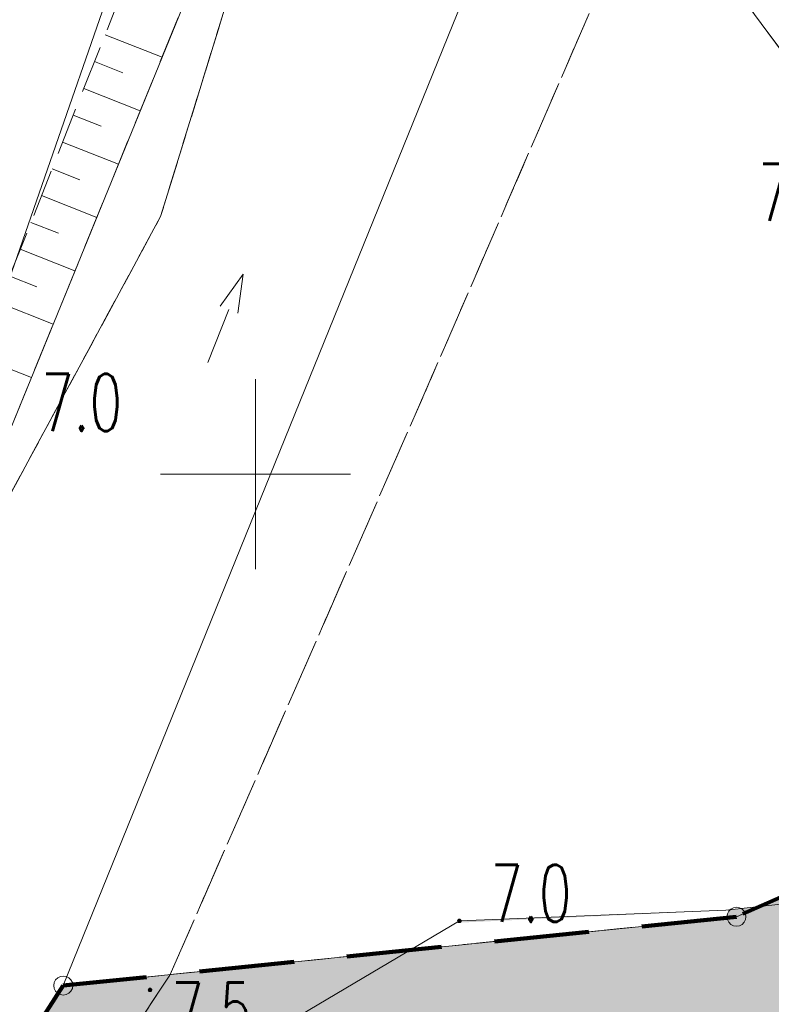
# Model space of a CAD drawing. Header units: millimetres. Extents: x -367306 to 168495, y -187323 to 82034.
# Tile 86 of 170: x -36666 to -16891, y -34966 to -9075. Entities that reach past the tile are written whole.
import ezdxf

# ---------------------------------------------------------------- set-up
doc = ezdxf.new("R2010")
doc.units = ezdxf.units.MM
doc.header["$MEASUREMENT"] = 0
for name, pattern in [('L_0_03', [1000, 500, -500]), ('L_0_05', [1750, 1250, -500]), ('L_0_06', [2000, 1500, -500]), ('Przerywana długa', [3900, 2500, -1400]), ('Przerywana gęsta', [900, 600, -300])]:
    doc.linetypes.add(name, pattern=pattern)
for name, color, linetype, lineweight, true_color in [('0_Nr_pióra__105', 7, 'Continuous', 5, 0xcae6ff), ('0_Nr_pióra__240', 7, 'Continuous', 18, 0xdcf887), ('sytuacja_Nr_pióra__65', 7, 'Continuous', 13, 0x80c2ff)]:
    doc.layers.add(name, color=color, linetype=linetype, lineweight=lineweight, true_color=true_color)
for name, color, linetype, lineweight in [('0_Nr_pióra__196', 1, 'Continuous', 100), ('Nowe_EGDE_Nr_pióra__8', 7, 'Continuous', 13), ('Nowe_EGDE_Nr_pióra__9', 7, 'Continuous', 13), ('Nowe_EGKK_Nr_pióra__8', 7, 'Continuous', 13), ('Nowe_EGKK_Nr_pióra__9', 7, 'Continuous', 13), ('Nowe_EGPG_Nr_pióra__8', 7, 'Continuous', 13), ('Nowe_EGPG_Nr_pióra__9', 7, 'Continuous', 13), ('Nowe_EGUG_Nr_pióra__8', 7, 'Continuous', 13), ('Nowe_EGUG_Nr_pióra__9', 7, 'Continuous', 13), ('Nowe_GSPIST_Nr_pióra__8', 7, 'Continuous', 13), ('Nowe_GSPIST_Nr_pióra__9', 7, 'Continuous', 13), ('Nowe_OTRK_Nr_pióra__8', 7, 'Continuous', 13), ('Nowe_OTRK_Nr_pióra__9', 7, 'Continuous', 13), ('Nowe_OTRN_Nr_pióra__7', 7, 'Continuous', 13), ('Nowe_OTRN_Nr_pióra__8', 7, 'Continuous', 13), ('Nowe_OTRN_Nr_pióra__9', 7, 'Continuous', 13), ('Nowe_OTRN_O_Nr_pióra__8', 7, 'Continuous', 13), ('Nowe_OTWP_Nr_pióra__8', 7, 'Continuous', 13), ('Nowe_OTWP_Nr_pióra__9', 7, 'Continuous', 13), ('Nowe_siatka_Nr_pióra__9', 7, 'Continuous', 13), ('sytuacja_Nr_pióra__1', 7, 'Continuous', 13)]:
    doc.layers.add(name, color=color, linetype=linetype, lineweight=lineweight)
doc.styles.add('STYL_AUTOMATYCZNY_3', font='Simplex.shx')

msp = doc.modelspace()

# ---------------------------------------------------------------- hatches: boundary and pattern name
at = {"layer": '0_Nr_pióra__105', "linetype": 'Continuous', "lineweight": 0, "true_color": 0x505c66}
for points in [[(-17203.8, -32396.6), (-6808.4, -31263), (-4378.4, -29603), (-2368.4, -26663), (-2038, -25712.7), (-15149.1, -31491), (-15324.4, -31460.2), (-15729.5, -31531.4), (-16086, -31736.7), (-16178.7, -31846.6), (-16311.9, -31900.8), (-16534.2, -32101.5)], [(-67821.1, -84335.3), (-67809.7, -84435.9), (-66646.6, -94747.2), (-66188.4, -91903), (-64978.4, -87033), (-61968.4, -80313), (-55388.4, -70023), (-48488.4, -59393), (-42849.8, -50403.7), (-39078.4, -45333), (-35298.4, -38813), (-26394.5, -33540.5), (-32708.1, -34185.8), (-35272.4, -34447.9), (-35518.4, -34473), (-67752.3, -84347), (-67763.6, -84364.5)]]:
    msp.add_hatch(color=251, dxfattribs=at).paths.add_polyline_path(points)
at = {"layer": '0_Nr_pióra__240', "linetype": 'Continuous', "lineweight": 0, "true_color": 0x2c311b}
h = msp.add_hatch(color=250, dxfattribs=at)
h.paths.add_polyline_path([(-66188.4, -91903), (-66614.5, -94548.3), (-66298.8, -97378.8), (-65984.3, -99017.4), (-65908.4, -99413), (-64712.2, -102204), (-58518.4, -110243), (-50111, -115999.3), (-47098.4, -116963), (-41453.6, -119928.7), (-34528.4, -123913), (-27542, -126699.5), (-17768.4, -130063), (-13738.4, -130763), (-10228.4, -130053), (-8250.8, -129253.7), (-6418.4, -128513), (1281.6, -122723), (6111.6, -118913), (10781.6, -111903), (16181.6, -103873), (18201.6, -100163), (20011.6, -95123), (16011.6, -93623), (16701.6, -91693), (20441.6, -93093), (21661.6, -88693), (23081.6, -83003), (27191.6, -71293), (30631.6, -60783), (31911.6, -55323), (29151.6, -51443), (28891.6, -49533), (30181.6, -45723), (31101.6, -42243), (34861.6, -35003), (38441.6, -36363), (38971.6, -36563), (43011.6, -35863), (44581.6, -34413), (45722.8, -32090.7, -0.0858455), (43856.1, -32295.1, -0.0456676), (39865.4, -31597.6, -0.4386501), (38513.6, -29386.7), (20761.8, -20593.2, 0.4093195), (15438.6, -22340.1), (11240.6, -30469.9), (6891.2, -41834.5, -0.0668962), (5615.5, -44174.5), (3147.5, -47540.4, 0.0944648), (1538.4, -50920.2), (137, -56275.4), (-2720.5, -55330.7), (-1367.1, -50171.2, -0.0924718), (512.1, -46189.6), (2949.5, -42813.9, 0.0650464), (4180.8, -40535.7), (8549.9, -29121), (12765.9, -20956.4, -0.4090793), (22094, -17890.9), (41430.9, -27449.7, 0.2885872), (44331.6, -27593), (15671.6, -9583), (6061.6, -22143), (-2038, -25712.7), (-2368.4, -26663), (-4378.4, -29603), (-6808.4, -31263), (-17975.2, -32480.7), (-18010.6, -32516.1), (-18046.1, -32585.8), (-18058.4, -32663), (-18054.4, -32688.2), (-26394.5, -33540.5), (-35298.4, -38813), (-39078.4, -45333), (-42849.8, -50403.7), (-48488.4, -59393), (-55388.4, -70023), (-61968.4, -80313), (-64978.4, -87033)])
h.paths.add_polyline_path([(-22028.4, -110463), (-14458.4, -114383), (-10478.4, -106393), (-10731.3, -106263.8), (-17938.4, -102583), (-21362.4, -109180), (-27768.4, -106013), (-28428.4, -107313)], flags=0)
h.paths.add_polyline_path([(-14658.4, -104253), (-10731.3, -106263.8), (-7868.4, -101253), (-9425.6, -100474.4), (-10288.4, -100043), (-11968.4, -103343), (-10808.4, -103943), (-9768.4, -101903), (-9568.4, -102003), (-10928.4, -104763), (-14088.4, -103153)], flags=0)
msp.add_hatch(color=250, dxfattribs=at).paths.add_polyline_path([(-25098.4, -32773), (-25137, -32795.9), (-25130.2, -32804.8), (-25120.9, -32812), (-25110, -32816.5), (-25098.4, -32818), (-25098.3, -32818), (-18088.3, -32493), (-18088.4, -32493)])
at = {"layer": 'Nowe_OTRN_Nr_pióra__7', "linetype": 'Continuous', "lineweight": 13}
for points in [[(-25143.4, -32773), (-25141.8, -32784.7), (-25137.4, -32795.5), (-25130.2, -32804.8), (-25120.9, -32812), (-25110, -32816.5), (-25098.4, -32818), (-25086.7, -32816.5), (-25075.9, -32812), (-25066.6, -32804.8), (-25059.4, -32795.5), (-25054.9, -32784.7), (-25053.4, -32773), (-25054.9, -32761.4), (-25059.4, -32750.5), (-25066.6, -32741.2), (-25075.9, -32734), (-25086.7, -32729.6), (-25098.4, -32728), (-25110, -32729.6), (-25120.9, -32734), (-25130.2, -32741.2), (-25137.4, -32750.5), (-25141.8, -32761.4)], [(-33281.8, -34586.7), (-33280.3, -34598.3), (-33275.8, -34609.2), (-33268.7, -34618.5), (-33259.3, -34625.7), (-33248.5, -34630.2), (-33236.8, -34631.7), (-33225.2, -34630.2), (-33214.3, -34625.7), (-33205, -34618.5), (-33197.9, -34609.2), (-33193.4, -34598.3), (-33191.8, -34586.7), (-33193.4, -34575), (-33197.9, -34564.2), (-33205, -34554.9), (-33214.3, -34547.7), (-33225.2, -34543.2), (-33236.8, -34541.7), (-33248.5, -34543.2), (-33259.3, -34547.7), (-33268.7, -34554.9), (-33275.8, -34564.2), (-33280.3, -34575)]]:
    msp.add_hatch(color=7, dxfattribs=at).paths.add_polyline_path(points)
at = {"layer": 'sytuacja_Nr_pióra__65', "linetype": 'Continuous', "lineweight": 0, "true_color": 0x192633}
h = msp.add_hatch(color=179, dxfattribs=at)
h.paths.add_polyline_path([(-35518.4, -34473), (-67898.4, -84573), (-66138.4, -100353), (-58518.4, -110243), (-42598.4, -121143), (-16648.4, -132123), (-1348.4, -129693), (3325.5, -137445.8), (6501.6, -134653), (31321.6, -148073), (43551.6, -131243), (55981.6, -97123), (70921.6, -40873), (56311.6, -36173), (44331.6, -27593), (34641.9, -21548.3), (33406.4, -22351.9), (22129.7, -25856.9, 0.3125645), (16459.2, -35763.1, 0.0639815), (16561.6, -47403, -0.0641372), (20517.6, -68873.4, -0.1525468), (13695.5, -93630.2), (3435.8, -112923.9, -0.0818728), (1461.6, -115509.5), (-6521.8, -122921.4, -0.1451753), (-12306.4, -125248.3, -0.1061481), (-20698.4, -125033, -0.0211831), (-52070.1, -110031, -0.0156571), (-52613.6, -109720), (-56888.4, -107093), (-58193.1, -105873.8, -0.0772249), (-60088.2, -103457.7), (-61531.9, -100882.9, -0.0991166), (-62742.3, -97148), (-63291.3, -92429.4, -0.0773758), (-63172.5, -89355.1), (-62676, -86815.8, -0.093547), (-61301.5, -83370.5), (-34907, -41842.2, -0.0487492), (-33708.7, -40309.7), (-33683.4, -40283.1, -0.1375551), (-29041.8, -37523.5, -0.0442175), (-27588.1, -37267), (-16029.6, -36267.8, 0.1385926), (-10942.3, -34343.2), (-4215.8, -29365.2), (-2512.8, -27715.9, 0.2008798), (-1007.6, -25258.6), (-17808.4, -32663)])
h.paths.add_polyline_path([(33381.6, -100123), (34081.6, -98183), (16701.6, -91693), (16011.6, -93623)], flags=0)

# ---------------------------------------------------------------- linework, layer by layer
at = {"layer": '0_Nr_pióra__196', "color": 1, "linetype": 'Przerywana długa', "lineweight": 100}
msp.add_lwpolyline([(55981.6, -97123), (70921.6, -40873), (56311.6, -36173), (44331.6, -27593), (15671.6, -9583), (6061.6, -22143), (-17808.4, -32663), (-35518.4, -34473), (-67898.4, -84573), (-66138.4, -100353), (-58518.4, -110243), (-42598.4, -121143), (-16648.4, -132123), (-1348.4, -129693), (3325.5, -137445.8), (6501.6, -134653), (31321.6, -148073), (43551.6, -131243)], close=True, dxfattribs=at)
at = {"layer": 'Nowe_EGDE_Nr_pióra__8', "color": 7, "linetype": 'Continuous', "lineweight": 13}
for p, q in [((-17808.4, -32663), (-17808.3, -32663)), ((-17808.4, -32663), (-17808.3, -32663)), ((-35518.4, -34473), (-35518.3, -34473)), ((-35518.4, -34473), (-35518.3, -34473)), ((-35518.4, -34473), (-35518.3, -34473))]:
    msp.add_line(p, q, dxfattribs=at)
at = {"layer": 'Nowe_EGDE_Nr_pióra__9', "color": 7, "linetype": 'Continuous', "lineweight": 13, "flags": 128}
for points in [[(6061.6, -22143), (15671.6, -9583), (-17648.4, 3857), (-22298.4, -1863), (-35518.4, -34473), (-17808.4, -32663)], [(55981.6, -97123), (70921.6, -40873), (56311.6, -36173), (44331.6, -27593), (15671.6, -9583), (6061.6, -22143), (-17808.4, -32663), (-35518.4, -34473), (-67898.4, -84573), (-66138.4, -100353), (-58518.4, -110243), (-42598.4, -121143), (-16648.4, -132123), (-1348.4, -129693), (3311.6, -137403), (6501.6, -134653), (31321.6, -148073), (43551.6, -131243)]]:
    msp.add_lwpolyline(points, close=True, dxfattribs=at)
for points in [[(-32248.4, -2403), (-37968.4, -18833), (-52388.4, -43803), (-56478.4, -49323), (-64648.4, -60323), (-72848.4, -73393), (-78498.4, -88293), (-79228.4, -100953), (-73598.4, -112563), (-60298.4, -123133), (-36138.4, -137363), (-13438.4, -142123), (-1728.4, -140123), (3311.6, -137403), (-1348.4, -129693), (-16648.4, -132123), (-42598.4, -121143), (-58518.4, -110243), (-66138.4, -100353), (-67898.4, -84573), (-35518.4, -34473), (-22298.4, -1863)], [(-37968.4, -18833), (-32248.4, -2403)]]:
    msp.add_lwpolyline(points, dxfattribs=at)
at = {"layer": 'Nowe_EGKK_Nr_pióra__8', "color": 7, "linetype": 'Continuous', "lineweight": 13}
for p, q in [((-32958.4, -14253), (-32958.3, -14253)), ((-32958.4, -14253), (-32958.3, -14253)), ((-25888.4, -18613), (-25888.3, -18613)), ((-32708.1, -34185.8), (-32708, -34185.8))]:
    msp.add_line(p, q, dxfattribs=at)
at = {"layer": 'Nowe_EGKK_Nr_pióra__9', "color": 7, "linetype": 'L_0_06', "lineweight": 13, "flags": 128}
msp.add_lwpolyline([(-65928.4, -86443), (-46598.4, -55193), (-32708.1, -34185.8), (-25888.4, -18613), (-19538.4, -3963), (-15289, 2905.3), (-7768.4, 34407), (-6478.4, 39617), (-9198.5, 39673.5), (-11138.4, 31577), (-9490.8, 31378.4), (-12278.4, 26477), (-12397.1, 25976.7), (-13078.4, 26127), (-24358.4, -3553), (-29788.4, -3963), (-32958.4, -14253), (-43448.4, -33613), (-62598.4, -63213), (-70068.4, -74873), (-73378.4, -83263), (-74808.4, -87963), (-76058.4, -92933), (-76488.4, -97643), (-76148.4, -99903), (-74478.4, -105063), (-71748.4, -109473), (-68778.4, -112643), (-63278.4, -117253), (-36888.4, -133563), (-29028.4, -136863), (-23848.4, -137733), (-15768.4, -138533), (-6768.4, -139353), (-3598.4, -138483), (-438.4, -136613), (1879.8, -135034.1), (3281.6, -133823), (12911.6, -125533), (23321.6, -113373), (29441.6, -101683), (31601.6, -96903), (39431.6, -73863), (55391.6, -79203), (56561.6, -81483), (58691.6, -82183), (59421.6, -76943), (62241.6, -69543), (68811.6, -45163), (66821.6, -44573), (60191.6, -64873), (57641.6, -74443), (41611.6, -68353), (55048, -35268), (61231.6, -20173), (54061.6, -15833), (47506.2, -29866.6), (46621.6, -31733), (42301.6, -37993), (38441.6, -36363), (31721.6, -45713), (29651.6, -50493), (32131.6, -55673), (28631.6, -68213), (23091.6, -85543), (18891.6, -95613), (19151.6, -99663), (15641.6, -105623), (7471.6, -118773), (-568.4, -125543), (-4988.4, -128413), (-15438.4, -130493), (-41388.4, -119513), (-56468.4, -109643), (-64298.4, -99413)], close=True, dxfattribs=at)
for points in [[(-32958.4, -14253), (-29788.4, -3963)], [(-43448.4, -33613), (-32958.4, -14253)]]:
    msp.add_lwpolyline(points, dxfattribs=at)
at = {"layer": 'Nowe_EGPG_Nr_pióra__8', "color": 7, "linetype": 'Continuous', "lineweight": 13}
for p, q in [((-18046.1, -32585.8), (-18046.1, -32585.8)), ((-18010.6, -32516.1), (-18010.6, -32516.1)), ((-17955.3, -32460.8), (-17955.3, -32460.8)), ((-17885.6, -32425.3), (-17885.6, -32425.3)), ((-17808.4, -32413), (-17808.3, -32413)), ((-17731.1, -32425.3), (-17731.1, -32425.3)), ((-17661.4, -32460.8), (-17661.4, -32460.8)), ((-17606.1, -32516.1), (-17606.1, -32516.1)), ((-17570.6, -32585.8), (-17570.6, -32585.8)), ((-18058.4, -32663), (-18058.3, -32663)), ((-18046.1, -32740.3), (-18046.1, -32740.3)), ((-18010.6, -32810), (-18010.6, -32810)), ((-17955.3, -32865.3), (-17955.3, -32865.3)), ((-17661.4, -32865.3), (-17661.4, -32865.3)), ((-17606.1, -32810), (-17606.1, -32810)), ((-17570.6, -32740.3), (-17570.6, -32740.3)), ((-17558.4, -32663), (-17558.3, -32663)), ((-17885.6, -32900.8), (-17885.6, -32900.8)), ((-17808.4, -32913), (-17808.3, -32913)), ((-17731.1, -32900.8), (-17731.1, -32900.8)), ((-35756.1, -34395.8), (-35756.1, -34395.8)), ((-35720.6, -34326.1), (-35720.6, -34326.1)), ((-35665.3, -34270.8), (-35665.3, -34270.8)), ((-35595.6, -34235.3), (-35595.6, -34235.3)), ((-35518.4, -34223), (-35518.3, -34223)), ((-35441.1, -34235.3), (-35441.1, -34235.3)), ((-35371.4, -34270.8), (-35371.4, -34270.8)), ((-35316.1, -34326.1), (-35316.1, -34326.1)), ((-35280.6, -34395.8), (-35280.6, -34395.8)), ((-35768.4, -34473), (-35768.3, -34473)), ((-35756.1, -34550.3), (-35756.1, -34550.3)), ((-35720.6, -34620), (-35720.6, -34620)), ((-35665.3, -34675.3), (-35665.3, -34675.3)), ((-35371.4, -34675.3), (-35371.4, -34675.3)), ((-35316.1, -34620), (-35316.1, -34620)), ((-35280.6, -34550.3), (-35280.6, -34550.3)), ((-35268.4, -34473), (-35268.3, -34473)), ((-35595.6, -34710.8), (-35595.6, -34710.8)), ((-35518.4, -34723), (-35518.3, -34723)), ((-35441.1, -34710.8), (-35441.1, -34710.8))]:
    msp.add_line(p, q, dxfattribs=at)
at = {"layer": 'Nowe_EGPG_Nr_pióra__9', "color": 7, "linetype": 'Continuous', "lineweight": 13, "flags": 128}
for points in [[(-17808.4, -32413), (-17731.1, -32425.3), (-17661.4, -32460.8), (-17606.1, -32516.1), (-17570.6, -32585.8), (-17558.4, -32663), (-17570.6, -32740.3), (-17606.1, -32810), (-17661.4, -32865.3), (-17731.1, -32900.8), (-17808.4, -32913), (-17885.6, -32900.8), (-17955.3, -32865.3), (-18010.6, -32810), (-18046.1, -32740.3), (-18058.4, -32663), (-18046.1, -32585.8), (-18010.6, -32516.1), (-17955.3, -32460.8), (-17885.6, -32425.3)], [(-35518.4, -34223), (-35441.1, -34235.3), (-35371.4, -34270.8), (-35316.1, -34326.1), (-35280.6, -34395.8), (-35268.4, -34473), (-35280.6, -34550.3), (-35316.1, -34620), (-35371.4, -34675.3), (-35441.1, -34710.8), (-35518.4, -34723), (-35595.6, -34710.8), (-35665.3, -34675.3), (-35720.6, -34620), (-35756.1, -34550.3), (-35768.4, -34473), (-35756.1, -34395.8), (-35720.6, -34326.1), (-35665.3, -34270.8), (-35595.6, -34235.3)]]:
    msp.add_lwpolyline(points, close=True, dxfattribs=at)
at = {"layer": 'Nowe_EGUG_Nr_pióra__8', "color": 7, "linetype": 'Continuous', "lineweight": 13}
for p, q in [((-32958.4, -14253), (-32958.3, -14253)), ((-32958.4, -14253), (-32958.3, -14253)), ((-25888.4, -18613), (-25888.3, -18613)), ((-25888.4, -18613), (-25888.3, -18613)), ((-17808.4, -32663), (-17808.3, -32663)), ((-17808.4, -32663), (-17808.3, -32663)), ((-32708.1, -34185.8), (-32708, -34185.8)), ((-32708.1, -34185.8), (-32708, -34185.8)), ((-32708.1, -34185.8), (-32708, -34185.8))]:
    msp.add_line(p, q, dxfattribs=at)
at = {"layer": 'Nowe_EGUG_Nr_pióra__9', "color": 7, "linetype": 'L_0_03', "lineweight": 13, "flags": 128}
for points in [[(-65928.4, -86443), (-46598.4, -55193), (-32708.1, -34185.8), (-25888.4, -18613), (-19538.4, -3963), (-15289, 2905.3), (-7768.4, 34407), (-6478.4, 39617), (-9198.5, 39673.5), (-11138.4, 31577), (-9490.8, 31378.4), (-12278.4, 26477), (-12397.1, 25976.7), (-13078.4, 26127), (-24358.4, -3553), (-29788.4, -3963), (-32958.4, -14253), (-43448.4, -33613), (-62598.4, -63213), (-70068.4, -74873), (-73378.4, -83263), (-74808.4, -87963), (-76058.4, -92933), (-76488.4, -97643), (-76148.4, -99903), (-74478.4, -105063), (-71748.4, -109473), (-68778.4, -112643), (-63278.4, -117253), (-36888.4, -133563), (-29028.4, -136863), (-23848.4, -137733), (-15768.4, -138533), (-6768.4, -139353), (-3598.4, -138483), (-438.4, -136613), (1879.8, -135034.1), (3281.6, -133823), (12911.6, -125533), (23321.6, -113373), (29441.6, -101683), (31601.6, -96903), (39431.6, -73863), (55391.6, -79203), (56561.6, -81483), (58691.6, -82183), (59421.6, -76943), (62241.6, -69543), (68811.6, -45163), (66821.6, -44573), (60191.6, -64873), (57641.6, -74443), (41611.6, -68353), (55048, -35268), (61231.6, -20173), (54061.6, -15833), (47506.2, -29866.6), (46621.6, -31733), (42301.6, -37993), (38441.6, -36363), (31721.6, -45713), (29651.6, -50493), (32131.6, -55673), (28631.6, -68213), (23091.6, -85543), (18891.6, -95613), (19151.6, -99663), (15641.6, -105623), (7471.6, -118773), (-568.4, -125543), (-4988.4, -128413), (-15438.4, -130493), (-41388.4, -119513), (-56468.4, -109643), (-64298.4, -99413)], [(6061.6, -22143), (15671.6, -9583), (-15289, 2905.3), (-19538.4, -3963), (-25888.4, -18613), (-32708.1, -34185.8), (-17808.4, -32663)], [(28631.6, -68213), (32131.6, -55673), (29651.6, -50493), (31721.6, -45713), (38441.6, -36363), (42301.6, -37993), (46621.6, -31733), (47506.2, -29866.6), (44331.6, -27593), (33560.7, -20824.5), (15671.6, -9583), (6061.6, -22143), (-17808.4, -32663), (-32708.1, -34185.8), (-46598.4, -55193), (-65928.4, -86443), (-64298.4, -99413), (-56468.4, -109643), (-41388.4, -119513), (-15438.4, -130493), (-4988.4, -128413), (-568.4, -125543), (7471.6, -118773), (15641.6, -105623), (19151.6, -99663), (18891.6, -95613), (23091.6, -85543)]]:
    msp.add_lwpolyline(points, close=True, dxfattribs=at)
for points in [[(-32958.4, -14253), (-29788.4, -3963)], [(-43448.4, -33613), (-32958.4, -14253)]]:
    msp.add_lwpolyline(points, dxfattribs=at)
at = {"layer": 'Nowe_GSPIST_Nr_pióra__8', "color": 7, "linetype": 'Continuous', "lineweight": 13}
for p, q in [((-30788.2, -15770.6), (-30788.1, -15770.6)), ((-31391.7, -16606.3), (-31391.6, -16606.3)), ((-31159.5, -16699.1), (-31159.5, -16699.1)), ((-30927.4, -16791.9), (-30927.4, -16791.9)), ((-31716.6, -18091.8), (-31716.6, -18091.8))]:
    msp.add_line(p, q, dxfattribs=at)
at = {"layer": 'Nowe_GSPIST_Nr_pióra__9', "color": 7, "linetype": 'Continuous', "lineweight": 13, "flags": 128}
for points in [[(-30927.4, -16791.9), (-30788.2, -15770.6), (-31391.7, -16606.3)], [(-31716.6, -18091.8), (-31159.5, -16699.1)]]:
    msp.add_lwpolyline(points, dxfattribs=at)
at = {"layer": 'Nowe_OTRK_Nr_pióra__8', "color": 7, "linetype": 'Continuous', "lineweight": 13}
for p, q in [((-34421.2, -9471.2), (-34421.2, -9471.2)), ((-32920.8, -10064.2), (-32920.8, -10064.2)), ((-34699.9, -10176.3), (-34699.8, -10176.3)), ((-33953.5, -10471.2), (-33953.5, -10471.2)), ((-34978.5, -10881.3), (-34978.4, -10881.3)), ((-35257.1, -11586.3), (-35257.1, -11586.3)), ((-33493.6, -11468.1), (-33493.5, -11468.1)), ((-34518.5, -11878.2), (-34518.5, -11878.2)), ((-35535.7, -12291.3), (-35535.7, -12291.3)), ((-34066.3, -12872.1), (-34066.3, -12872.1)), ((-35814.4, -12996.4), (-35814.3, -12996.4)), ((-35083.5, -13285.2), (-35083.5, -13285.2)), ((-36093, -13701.4), (-36093, -13701.4)), ((-36371.6, -14406.4), (-36371.6, -14406.4)), ((-34639.1, -14276), (-34639, -14276)), ((-35648.5, -14692.2), (-35648.5, -14692.2)), ((-36650.3, -15111.5), (-36650.2, -15111.5)), ((-35211.8, -15679.9), (-35211.8, -15679.9)), ((-36213.5, -16099.2), (-36213.5, -16099.2)), ((-35784.6, -17083.9), (-35784.5, -17083.9)), ((-36357.3, -18487.8), (-36357.3, -18487.8))]:
    msp.add_line(p, q, dxfattribs=at)
at = {"layer": 'Nowe_OTRK_Nr_pióra__9', "color": 7, "linetype": 'L_0_05', "lineweight": 13, "flags": 128}
for points in [[(-22038.4, 7827), (-24188.4, 1137), (-26308.4, -943), (-29968.4, -2503), (-31428.4, -3683), (-33398.4, -6883), (-38338.4, -19383), (-42098.4, -27533), (-49848.4, -40143), (-53118.4, -45223), (-55578.4, -49903), (-56528.4, -52113), (-54598.4, -50483), (-51708.4, -46453), (-48448.4, -41343), (-43448.4, -33613), (-40808.4, -28353), (-36918.4, -19863), (-31488.4, -6553), (-30438.4, -3983), (-25568.4, -1783), (-23218.4, 507), (-20538.4, 7457)], [(-14448.4, 6657), (-16498.4, -4543), (-11178.4, -12163), (-7558.4, -17713), (-1458.4, -20103), (2961.6, -22273), (6341.6, -26213), (8881.6, -28543), (6331.6, -33803), (2161.6, -41413), (-1238.4, -46283), (-6648.4, -46193), (-15828.4, -45733), (-22698.4, -46353), (-26678.4, -47103), (-29328.4, -47953), (-32988.4, -51163), (-36568.4, -55463), (-40208.4, -61143), (-43878.4, -65473), (-44508.4, -62953), (-39498.4, -57553), (-39618.4, -52993), (-42849.8, -50403.7), (-39078.4, -45333), (-34948.4, -44063), (-32198.4, -45483), (-28648.4, -41453), (-25358.4, -40443), (-15038.4, -39583), (-11928.4, -36293), (-6808.4, -31263), (-4378.4, -29603), (-2368.4, -26663), (-1638.4, -24563), (-4068.4, -21683), (-8408.4, -19003), (-13568.4, -14013), (-20188.4, -5073), (-18848.4, -183), (-17118.4, 7157)]]:
    msp.add_lwpolyline(points, close=True, dxfattribs=at)
at = {"layer": 'Nowe_OTRK_Nr_pióra__9', "color": 7, "linetype": 'Continuous', "lineweight": 13, "flags": 128}
for points in [[(-34421.2, -9471.2), (-32920.8, -10064.2)], [(-34699.9, -10176.3), (-33953.5, -10471.2)], [(-34978.5, -10881.3), (-33493.6, -11468.1)], [(-35257.1, -11586.3), (-34518.5, -11878.2)], [(-35535.7, -12291.3), (-34066.3, -12872.1)], [(-35814.4, -12996.4), (-35083.5, -13285.2)], [(-36093, -13701.4), (-34639.1, -14276)], [(-36371.6, -14406.4), (-35648.5, -14692.2)], [(-36650.3, -15111.5), (-35211.8, -15679.9)], [(-36928.9, -15816.5), (-36213.5, -16099.2)], [(-37207.5, -16521.5), (-35784.6, -17083.9)], [(-37764.8, -17931.6), (-36357.3, -18487.8)]]:
    msp.add_lwpolyline(points, dxfattribs=at)
at = {"layer": 'Nowe_OTRN_Nr_pióra__8', "color": 7, "linetype": 'Continuous', "lineweight": 13}
for p, q in [((-25143.4, -32773), (-25143.3, -32773)), ((-25141.8, -32761.4), (-25141.8, -32761.4)), ((-25141.8, -32784.7), (-25141.8, -32784.7)), ((-25137.4, -32750.5), (-25137.3, -32750.5)), ((-25137.4, -32795.5), (-25137.3, -32795.5)), ((-25130.2, -32741.2), (-25130.1, -32741.2)), ((-25130.2, -32804.8), (-25130.1, -32804.8)), ((-25120.9, -32734), (-25120.8, -32734)), ((-25120.9, -32812), (-25120.8, -32812)), ((-25110, -32729.6), (-25110, -32729.6)), ((-25110, -32816.5), (-25110, -32816.5)), ((-25098.4, -32728), (-25098.3, -32728)), ((-25098.4, -32818), (-25098.3, -32818)), ((-25086.7, -32729.6), (-25086.7, -32729.6)), ((-25086.7, -32816.5), (-25086.7, -32816.5)), ((-25075.9, -32734), (-25075.8, -32734)), ((-25075.9, -32812), (-25075.8, -32812)), ((-25066.6, -32741.2), (-25066.5, -32741.2)), ((-25066.6, -32804.8), (-25066.5, -32804.8)), ((-25059.4, -32750.5), (-25059.4, -32750.5)), ((-25059.4, -32795.5), (-25059.4, -32795.5)), ((-25054.9, -32761.4), (-25054.9, -32761.4)), ((-25054.9, -32784.7), (-25054.9, -32784.7)), ((-25053.4, -32773), (-25053.3, -32773)), ((-33281.8, -34586.7), (-33281.8, -34586.7)), ((-33280.3, -34575), (-33280.3, -34575)), ((-33280.3, -34598.3), (-33280.3, -34598.3)), ((-33275.8, -34564.2), (-33275.8, -34564.2)), ((-33275.8, -34609.2), (-33275.8, -34609.2)), ((-33268.7, -34554.9), (-33268.6, -34554.9)), ((-33268.7, -34618.5), (-33268.6, -34618.5)), ((-33259.3, -34547.7), (-33259.3, -34547.7)), ((-33259.3, -34625.7), (-33259.3, -34625.7)), ((-33248.5, -34543.2), (-33248.4, -34543.2)), ((-33248.5, -34630.2), (-33248.4, -34630.2)), ((-33236.8, -34541.7), (-33236.8, -34541.7)), ((-33236.8, -34631.7), (-33236.8, -34631.7)), ((-33225.2, -34543.2), (-33225.2, -34543.2)), ((-33225.2, -34630.2), (-33225.2, -34630.2)), ((-33214.3, -34547.7), (-33214.3, -34547.7)), ((-33214.3, -34625.7), (-33214.3, -34625.7)), ((-33205, -34554.9), (-33205, -34554.9)), ((-33205, -34618.5), (-33205, -34618.5)), ((-33197.9, -34564.2), (-33197.8, -34564.2)), ((-33197.9, -34609.2), (-33197.8, -34609.2)), ((-33193.4, -34575), (-33193.3, -34575)), ((-33193.4, -34598.3), (-33193.3, -34598.3)), ((-33191.8, -34586.7), (-33191.8, -34586.7))]:
    msp.add_line(p, q, dxfattribs=at)
at = {"layer": 'Nowe_OTRN_Nr_pióra__9', "color": 7, "linetype": 'Continuous', "lineweight": 13, "flags": 128}
for points in [[(-25143.4, -32773), (-25141.8, -32784.7), (-25137.4, -32795.5), (-25130.2, -32804.8), (-25120.9, -32812), (-25110, -32816.5), (-25098.4, -32818), (-25086.7, -32816.5), (-25075.9, -32812), (-25066.6, -32804.8), (-25059.4, -32795.5), (-25054.9, -32784.7), (-25053.4, -32773), (-25054.9, -32761.4), (-25059.4, -32750.5), (-25066.6, -32741.2), (-25075.9, -32734), (-25086.7, -32729.6), (-25098.4, -32728), (-25110, -32729.6), (-25120.9, -32734), (-25130.2, -32741.2), (-25137.4, -32750.5), (-25141.8, -32761.4)], [(-33281.8, -34586.7), (-33280.3, -34598.3), (-33275.8, -34609.2), (-33268.7, -34618.5), (-33259.3, -34625.7), (-33248.5, -34630.2), (-33236.8, -34631.7), (-33225.2, -34630.2), (-33214.3, -34625.7), (-33205, -34618.5), (-33197.9, -34609.2), (-33193.4, -34598.3), (-33191.8, -34586.7), (-33193.4, -34575), (-33197.9, -34564.2), (-33205, -34554.9), (-33214.3, -34547.7), (-33225.2, -34543.2), (-33236.8, -34541.7), (-33248.5, -34543.2), (-33259.3, -34547.7), (-33268.7, -34554.9), (-33275.8, -34564.2), (-33280.3, -34575)]]:
    msp.add_lwpolyline(points, close=True, dxfattribs=at)
at = {"layer": 'Nowe_OTWP_Nr_pióra__8', "color": 7, "linetype": 'Continuous', "lineweight": 13}
for p, q in [((-18088.4, -32493), (-18088.3, -32493)), ((-25098.4, -32773), (-25098.3, -32773))]:
    msp.add_line(p, q, dxfattribs=at)
at = {"layer": 'Nowe_OTWP_Nr_pióra__9', "color": 7, "linetype": 'Continuous', "lineweight": 13, "flags": 128}
for points in [[(-20188.4, -5073), (-13568.4, -14013), (-8408.4, -19003), (-4068.4, -21683), (-1638.4, -24563), (-2368.4, -26663), (-4378.4, -29603), (-6808.4, -31263), (-18088.4, -32493), (-25098.4, -32773), (-35298.4, -38813), (-39078.4, -45333)], [(-36918.4, -19863), (-31488.4, -6553)]]:
    msp.add_lwpolyline(points, dxfattribs=at)
at = {"layer": 'Nowe_siatka_Nr_pióra__9', "color": 7, "linetype": 'Continuous', "lineweight": 13, "flags": 128}
for points in [[(-30458.4, -23523), (-30458.4, -18523)], [(-32958.4, -21023), (-27958.4, -21023)]]:
    msp.add_lwpolyline(points, dxfattribs=at)
at = {"layer": 'sytuacja_Nr_pióra__1', "color": 7, "linetype": 'Przerywana gęsta', "lineweight": 13, "flags": 128}
msp.add_lwpolyline([(-35518.4, -34473), (-67898.4, -84573), (-66138.4, -100353), (-58518.4, -110243), (-42598.4, -121143), (-16648.4, -132123), (-1348.4, -129693), (3325.5, -137445.8), (6501.6, -134653), (31321.6, -148073), (43551.6, -131243), (55981.6, -97123), (70921.6, -40873), (56311.6, -36173), (44331.6, -27593), (34641.9, -21548.3), (33406.4, -22351.9), (22129.7, -25856.9, 0.3125645), (16459.2, -35763.1, 0.0639815), (16561.6, -47403, -0.0641372), (20517.6, -68873.4, -0.1525468), (13695.5, -93630.2), (3435.8, -112923.9, -0.0818728), (1461.6, -115509.5), (-6521.8, -122921.4, -0.1451753), (-12306.4, -125248.3, -0.1061481), (-20698.4, -125033, -0.0211831), (-52070.1, -110031, -0.0156571), (-52613.6, -109720), (-56888.4, -107093), (-58193.1, -105873.8, -0.0772249), (-60088.2, -103457.7), (-61531.9, -100882.9, -0.0991166), (-62742.3, -97148), (-63291.3, -92429.4, -0.0773758), (-63172.5, -89355.1), (-62676, -86815.8, -0.093547), (-61301.5, -83370.5), (-34907, -41842.2, -0.0487492), (-33708.7, -40309.7), (-33683.4, -40283.1, -0.1375551), (-29041.8, -37523.5, -0.0442175), (-27588.1, -37267), (-16029.6, -36267.8, 0.1385926), (-10942.3, -34343.2), (-4215.8, -29365.2), (-2512.8, -27715.9, 0.2008798), (-1007.6, -25258.6), (-17808.4, -32663)], format="xyb", close=True, dxfattribs=at)

# ---------------------------------------------------------------- texts
at = {"layer": 'Nowe_OTRN_O_Nr_pióra__8', "color": 7, "linetype": 'Continuous', "lineweight": 13, "char_height": 1500, "attachment_point": 7, "style": 'STYL_AUTOMATYCZNY_3'}
for s, insert in [('\\A1;{\\W0.660000x;\\pql;\\FSimplex.shx;7.1}', (-17236.5, -14366)), ('\\A1;{\\W0.660000x;\\pql;\\FSimplex.shx;7.0}', (-36097.7, -19890.7)), ('\\A1;{\\W0.660000x;\\pql;\\FSimplex.shx;7.0}', (-24277.7, -32800.7)), ('\\A1;{\\W0.660000x;\\pql;\\FSimplex.shx;7.5}', (-32674.9, -35896.1))]:
    msp.add_mtext(s, dxfattribs=dict(at, insert=insert))

doc.saveas('drawing.dxf')
